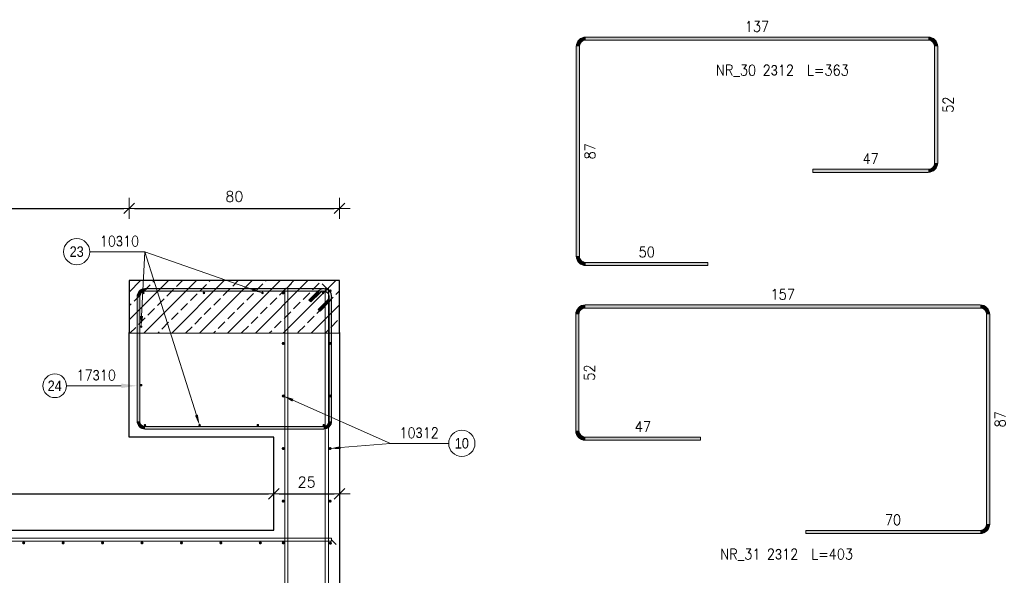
# Model space of a CAD drawing. Extents: x 72518 to 104580, y -134755 to -121361.
# Tile 24 of 47: x 92014 to 95759, y -132545 to -130431. Entities that reach past the tile are written whole.
import ezdxf

# ---------------------------------------------------------------- set-up
doc = ezdxf.new("R2010")
doc.units = 0
doc.header["$LTSCALE"] = 5
doc.header["$MEASUREMENT"] = 0
doc.linetypes.add('DASHED', pattern=[0.75, 0.5, -0.25])
for name, color, linetype, lineweight in [('AutoCAD_Structural_Detailing_deskowanie', 2, 'Continuous', 30), ('AutoCAD_Structural_Detailing_kształt pręta', 7, 'Continuous', 13), ('AutoCAD_Structural_Detailing_opis kształtu pręta', 7, 'Continuous', 13), ('AutoCAD_Structural_Detailing_opis rozkładu', 7, 'Continuous', 13), ('AutoCAD_Structural_Detailing_pręt wyrzucony', 7, 'Continuous', 13), ('AutoCAD_Structural_Detailing_pręty punktowe', 7, 'Continuous', 40), ('PS_DIM', 4, 'Continuous', 13), ('PS_HATCH', 251, 'Continuous', 9), ('PS_SOLID', 7, 'Continuous', 20)]:
    doc.layers.add(name, color=color, linetype=linetype, lineweight=lineweight)
doc.styles.add('r-gil', font='GIL_____.TTF', dxfattribs={"width": 0.9})
doc.styles.add('r-simplex', font='simplex.shx', dxfattribs={"width": 0.9})
doc.styles.add('styl2M', font='simplex.shx')
doc.dimstyles.new('RBCT DIM 20_M', dxfattribs={"dimtxt": 40, "dimasz": 20, "dimexe": 20, "dimexo": 150, "dimgap": 25, "dimtad": 1, "dimdec": 1, "dimlfac": 0.1, "dimzin": 9, "dimdsep": 46, "dimtxsty": 'styl2M', "dimblk": 'dimznak', "dimcen": 40, "dimse1": 1, "dimse2": 1, "dimclrd": 8, "dimclre": 8, "dimclrt": 4, "dimadec": 0, "dimazin": 0, "dimtfac": 1, "dimtdec": 1, "dimtix": 1, "dimtmove": 2, "dimatfit": 3, "dimldrblk": 'dimznak', "dimfxl": 5, "dimfxlon": 1, "dimarcsym": 0})

# ---------------------------------------------------------------- blocks, each defined once
blk = doc.blocks.new('dimznak')
at = {"color": 0}
for points in [[(0, 2), (0, -2)], [(-2, 0), (2, 0)]]:
    blk.add_lwpolyline(points, dxfattribs=at)
at = {"color": 3}
blk.add_lwpolyline([(1, 1), (-1, -1)], dxfattribs=at)
blk = doc.blocks.new('*D29')
at = {"layer": 'Defpoints', "color": 0, "transparency": 16777216}
for p in [(92430.29958224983, -131148.8056086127), (90430.29958224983, -131423.8883797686), (92430.29958224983, -131423.8883797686)]:
    blk.add_point(p, dxfattribs=at)
at = {"layer": 'PS_DIM', "color": 8, "lineweight": -2, "transparency": 16777216}
blk.add_line((90450.29958224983, -131148.8056086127), (92410.29958224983, -131148.8056086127), dxfattribs=at)
at = {"layer": 'PS_DIM', "color": 8, "lineweight": -2, "transparency": 16777216, "xscale": 20, "yscale": 20, "zscale": 20, "rotation": 180}
blk.add_blockref('dimznak', (90430.29958224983, -131148.8056086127), dxfattribs=at)
at = {"layer": 'PS_DIM', "color": 8, "lineweight": -2, "transparency": 16777216, "xscale": 20, "yscale": 20, "zscale": 20}
blk.add_blockref('dimznak', (92430.29958224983, -131148.8056086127), dxfattribs=at)
at = {"layer": 'PS_DIM', "color": 4, "transparency": 16777216, "insert": (91430.29958224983, -131103.8056086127), "char_height": 40, "attachment_point": 5, "style": 'styl2M', "bg_fill": 3, "box_fill_scale": 1.25, "bg_fill_color": 256, "bg_fill_true_color": 13158600, "bg_fill_transparency": 0}
blk.add_mtext('200', dxfattribs=at)
blk = doc.blocks.new('*D30')
at = {"layer": 'Defpoints', "color": 0, "transparency": 16777216}
for p in [(93230.29958224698, -131148.8056086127), (92430.29958224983, -131423.8883797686), (93230.29958224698, -131423.8883797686)]:
    blk.add_point(p, dxfattribs=at)
at = {"layer": 'PS_DIM', "color": 8, "lineweight": -2, "transparency": 16777216}
blk.add_line((92450.29958224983, -131148.8056086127), (93210.29958224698, -131148.8056086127), dxfattribs=at)
at = {"layer": 'PS_DIM', "color": 8, "lineweight": -2, "transparency": 16777216, "xscale": 20, "yscale": 20, "zscale": 20, "rotation": 180}
blk.add_blockref('dimznak', (92430.29958224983, -131148.8056086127), dxfattribs=at)
at = {"layer": 'PS_DIM', "color": 8, "lineweight": -2, "transparency": 16777216, "xscale": 20, "yscale": 20, "zscale": 20}
blk.add_blockref('dimznak', (93230.29958224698, -131148.8056086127), dxfattribs=at)
at = {"layer": 'PS_DIM', "color": 4, "transparency": 16777216, "insert": (92830.29958224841, -131103.8056086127), "char_height": 40, "attachment_point": 5, "style": 'styl2M', "bg_fill": 3, "box_fill_scale": 1.25, "bg_fill_color": 256, "bg_fill_true_color": 13158600, "bg_fill_transparency": 0}
blk.add_mtext('80', dxfattribs=at)
blk = doc.blocks.new('*D36')
at = {"layer": 'Defpoints', "color": 0, "transparency": 16777216}
for p in [(92980.29958224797, -132196.337232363), (92980.29958224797, -132235.355170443), (89880.29958224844, -132373.7860849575)]:
    blk.add_point(p, dxfattribs=at)
at = {"layer": 'PS_DIM', "color": 8, "lineweight": -2, "transparency": 16777216}
blk.add_line((89900.29958224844, -132235.355170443), (92960.29958224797, -132235.355170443), dxfattribs=at)
at = {"layer": 'PS_DIM', "color": 8, "lineweight": -2, "transparency": 16777216, "xscale": 20, "yscale": 20, "zscale": 20, "rotation": 180}
blk.add_blockref('dimznak', (89880.29958224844, -132235.355170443), dxfattribs=at)
at = {"layer": 'PS_DIM', "color": 8, "lineweight": -2, "transparency": 16777216, "xscale": 20, "yscale": 20, "zscale": 20}
blk.add_blockref('dimznak', (92980.29958224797, -132235.355170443), dxfattribs=at)
at = {"layer": 'PS_DIM', "color": 4, "transparency": 16777216, "insert": (91430.2995822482, -132190.355170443), "char_height": 40, "attachment_point": 5, "style": 'styl2M', "bg_fill": 3, "box_fill_scale": 1.25, "bg_fill_color": 256, "bg_fill_true_color": 13158600, "bg_fill_transparency": 0}
blk.add_mtext('310', dxfattribs=at)
blk = doc.blocks.new('*D37')
at = {"layer": 'Defpoints', "color": 0, "transparency": 16777216}
for p in [(92980.29958224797, -132196.337232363), (93230.29958224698, -132196.337232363), (93230.29958224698, -132235.355170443)]:
    blk.add_point(p, dxfattribs=at)
at = {"layer": 'PS_DIM', "color": 8, "lineweight": -2, "transparency": 16777216}
blk.add_line((93000.29958224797, -132235.355170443), (93210.29958224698, -132235.355170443), dxfattribs=at)
at = {"layer": 'PS_DIM', "color": 8, "lineweight": -2, "transparency": 16777216, "xscale": 20, "yscale": 20, "zscale": 20, "rotation": 180}
blk.add_blockref('dimznak', (92980.29958224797, -132235.355170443), dxfattribs=at)
at = {"layer": 'PS_DIM', "color": 8, "lineweight": -2, "transparency": 16777216, "xscale": 20, "yscale": 20, "zscale": 20}
blk.add_blockref('dimznak', (93230.29958224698, -132235.355170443), dxfattribs=at)
at = {"layer": 'PS_DIM', "color": 4, "transparency": 16777216, "insert": (93105.29958224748, -132190.355170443), "char_height": 40, "attachment_point": 5, "style": 'styl2M', "bg_fill": 3, "box_fill_scale": 1.25, "bg_fill_color": 256, "bg_fill_true_color": 13158600, "bg_fill_transparency": 0}
blk.add_mtext('25', dxfattribs=at)

msp = doc.modelspace()

# ---------------------------------------------------------------- hatches: boundary and pattern name
at = {"layer": 'AutoCAD_Structural_Detailing_kształt pręta'}
h = msp.add_hatch(color=161, dxfattribs=at)
edge = h.paths.add_edge_path(flags=0)
edge.add_line((92490.29958224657, -131453.8883797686), (92490.29958224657, -131463.8883797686))
edge.add_arc((92490.2995822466, -131483.8883797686), 20.0000000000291, 90.00000000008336, 179.9999999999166)
edge.add_line((92470.29958224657, -131483.8883797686), (92460.29958224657, -131483.8883797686))
edge.add_arc((92490.2995822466, -131483.8883797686), 30.0000000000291, 450.0000000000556, 539.9999999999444, ccw=False)
for points in [[(92460.29958224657, -131483.8883797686), (92470.29958224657, -131483.8883797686), (92470.29958224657, -131958.8883797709), (92460.29958224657, -131958.8883797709)], [(93170.29958224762, -131453.8883797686), (93170.29958224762, -131463.8883797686), (92490.29958224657, -131463.8883797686), (92490.29958224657, -131453.8883797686)], [(93149.08637881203, -131462.675176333), (93156.1574466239, -131469.7462441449), (93120.80210756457, -131505.1015832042), (93113.7310397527, -131498.0305153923)], [(93200.29958224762, -131958.8883797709), (93190.29958224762, -131958.8883797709), (93190.29958224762, -131483.8883797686), (93200.29958224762, -131483.8883797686)], [(93156.15744662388, -131540.4569222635), (93149.08637881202, -131533.3858544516), (93184.44171787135, -131498.0305153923), (93191.51278568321, -131505.1015832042)], [(92490.29958224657, -131988.8883797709), (92490.29958224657, -131978.8883797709), (93170.29958224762, -131978.8883797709), (93170.29958224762, -131988.8883797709)]]:
    msp.add_hatch(color=161, dxfattribs=at).paths.add_polyline_path(points, flags=0)
h = msp.add_hatch(color=161, dxfattribs=at)
edge = h.paths.add_edge_path(flags=0)
edge.add_line((93200.29958224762, -131483.8883797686), (93190.29958224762, -131483.8883797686))
edge.add_arc((93170.29958224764, -131483.8883797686), 19.99999999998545, 0, 135)
edge.add_line((93156.15744662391, -131469.7462441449), (93149.086378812, -131462.675176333))
edge.add_arc((93170.29958224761, -131483.8883797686), 30.00000000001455, 360, 495, ccw=False)
h = msp.add_hatch(color=161, dxfattribs=at)
edge = h.paths.add_edge_path(flags=0)
edge.add_line((93191.51278568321, -131505.1015832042), (93184.44171787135, -131498.0305153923))
edge.add_arc((93170.29958224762, -131483.8883797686), 19.99999999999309, -44.99999999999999, 90)
edge.add_line((93170.29958224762, -131463.8883797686), (93170.29958224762, -131453.8883797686))
edge.add_arc((93170.29958224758, -131483.8883797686), 30.0000000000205, 315.00000000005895, 449.9999999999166, ccw=False)
h = msp.add_hatch(color=161, dxfattribs=at)
edge = h.paths.add_edge_path(flags=0)
edge.add_line((92460.29958224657, -131958.8883797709), (92470.29958224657, -131958.8883797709))
edge.add_arc((92490.29958224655, -131958.8883797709), 19.9999999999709, 180, 270.0000000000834)
edge.add_line((92490.29958224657, -131978.8883797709), (92490.29958224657, -131988.8883797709))
edge.add_arc((92490.2995822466, -131958.8883797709), 30.0000000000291, 539.9999999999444, 629.9999999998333, ccw=False)
h = msp.add_hatch(color=161, dxfattribs=at)
edge = h.paths.add_edge_path(flags=0)
edge.add_line((93170.29958224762, -131988.8883797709), (93170.29958224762, -131978.8883797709))
edge.add_arc((93170.2995822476, -131958.8883797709), 20.0000000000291, -89.99999999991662, -8.338142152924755e-11)
edge.add_line((93190.29958224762, -131958.8883797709), (93200.29958224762, -131958.8883797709))
edge.add_arc((93170.2995822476, -131958.8883797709), 30.0000000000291, 270.0000000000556, 359.9999999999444, ccw=False)
at = {"layer": 'AutoCAD_Structural_Detailing_opis kształtu pręta'}
msp.add_hatch(color=8, dxfattribs=at).paths.add_polyline_path([(92460.29958224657, -131823.99995301), (92400.29958224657, -131815.4471604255), (92400.29958224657, -131832.5527455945)], flags=0)
at = {"layer": 'AutoCAD_Structural_Detailing_opis rozkładu'}
for points in [[(92937.22037188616, -131470.5681345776), (92901.35820428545, -131451.9558761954), (92897.5860306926, -131462.7176425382)], [(92475.76841427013, -131598.5548386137), (92483.41551095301, -131558.880752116), (92472.02537463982, -131558.3242422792)], [(93016.14648698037, -131862.7662244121), (93050.42729168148, -131884.1516787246), (93055.03732442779, -131873.7213140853)], [(92697.97739153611, -131973.8883797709), (92691.37972308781, -131934.0263427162), (92680.50443538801, -131937.457527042)], [(93194.41867621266, -132062.7662244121), (93234.76042633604, -132065.0144290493), (93233.78180921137, -132053.6527734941)]]:
    msp.add_hatch(color=8, dxfattribs=at).paths.add_polyline_path(points, flags=0)
at = {"layer": 'AutoCAD_Structural_Detailing_pręt wyrzucony'}
h = msp.add_hatch(color=6, dxfattribs=at)
edge = h.paths.add_edge_path(flags=0)
edge.add_line((94166.92372818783, -130496.8228233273), (94166.92372818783, -130508.8228233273))
edge.add_arc((94166.92372818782, -130532.8228233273), 24.00000000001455, 89.99999999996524, 179.9999999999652)
edge.add_line((94142.9237281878, -130532.8228233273), (94130.92372818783, -130532.8228233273))
edge.add_arc((94166.92372818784, -130532.8228233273), 36.00000000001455, 450.0000000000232, 539.9999999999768, ccw=False)
for points in [[(94166.92372818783, -130508.8228233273), (94166.92372818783, -130496.8228233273), (95469.42372818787, -130496.8228233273), (95469.42372818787, -130508.8228233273)], [(94142.92372818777, -131330.7205293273), (94130.92372818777, -131330.7205293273), (94130.92372818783, -130532.8228233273), (94142.92372818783, -130532.8228233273)], [(95493.42372818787, -130532.8228233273), (95505.42372818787, -130532.8228233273), (95505.42372818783, -130975.8228233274), (95493.42372818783, -130975.8228233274)], [(95469.42372818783, -130999.8228233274), (95469.42372818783, -131011.8228233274), (95030.92372818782, -131011.8228233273), (95030.92372818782, -130999.8228233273)], [(94630.9237281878, -131354.7205293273), (94630.9237281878, -131366.7205293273), (94166.92372818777, -131366.7205293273), (94166.92372818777, -131354.7205293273)], [(95667.31808700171, -131516.2576433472), (95667.3180869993, -131528.2576433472), (94164.8180868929, -131528.2576430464), (94164.81808689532, -131516.2576430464)], [(94128.8180868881, -131552.2576430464), (94140.8180868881, -131552.2576430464), (94140.818086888, -131995.2576430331), (94128.818086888, -131995.2576430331)], [(95703.31808699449, -132350.1553490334), (95691.31808699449, -132350.1553490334), (95691.31808699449, -131552.2576433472), (95703.31808699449, -131552.2576433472)], [(94164.818086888, -132031.2576430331), (94164.818086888, -132019.2576430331), (94603.318086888, -132019.2576430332), (94603.318086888, -132031.2576430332)], [(95003.31808688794, -132386.1553490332), (95003.31808688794, -132374.1553490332), (95667.31808699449, -132374.1553490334), (95667.31808699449, -132386.1553490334)]]:
    msp.add_hatch(color=6, dxfattribs=at).paths.add_polyline_path(points, flags=0)
h = msp.add_hatch(color=6, dxfattribs=at)
edge = h.paths.add_edge_path(flags=0)
edge.add_line((95505.42372818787, -130532.8228233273), (95493.42372818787, -130532.8228233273))
edge.add_arc((95469.42372818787, -130532.8228233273), 24, 0, 90)
edge.add_line((95469.42372818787, -130508.8228233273), (95469.42372818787, -130496.8228233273))
edge.add_arc((95469.42372818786, -130532.8228233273), 36.00000000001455, 359.99999999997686, 449.99999999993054, ccw=False)
h = msp.add_hatch(color=6, dxfattribs=at)
edge = h.paths.add_edge_path(flags=0)
edge.add_line((95469.42372818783, -131011.8228233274), (95469.42372818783, -130999.8228233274))
edge.add_arc((95469.42372818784, -130975.8228233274), 23.99999999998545, -90.00000000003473, 3.476982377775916e-11)
edge.add_line((95493.42372818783, -130975.8228233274), (95505.42372818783, -130975.8228233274))
edge.add_arc((95469.42372818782, -130975.8228233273), 36.00000000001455, 270.00000000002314, 359.9999999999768, ccw=False)
h = msp.add_hatch(color=6, dxfattribs=at)
edge = h.paths.add_edge_path(flags=0)
edge.add_line((94130.92372818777, -131330.7205293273), (94142.92372818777, -131330.7205293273))
edge.add_arc((94166.92372818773, -131330.7205293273), 23.99999999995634, 179.9999999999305, 270.0000000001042)
edge.add_line((94166.92372818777, -131354.7205293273), (94166.92372818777, -131366.7205293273))
edge.add_arc((94166.92372818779, -131330.7205293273), 36.00000000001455, 539.9999999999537, 629.9999999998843, ccw=False)
h = msp.add_hatch(color=6, dxfattribs=at)
edge = h.paths.add_edge_path(flags=0)
edge.add_line((94164.8180868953, -131516.2576430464), (94164.8180868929, -131528.2576430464))
edge.add_arc((94164.81808688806, -131552.2576430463), 23.9999999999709, 89.99999998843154, 180.000000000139)
edge.add_line((94140.81808688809, -131552.2576430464), (94128.81808688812, -131552.2576430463))
edge.add_arc((94164.81808688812, -131552.2576430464), 36, 449.9999999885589, 539.9999999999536, ccw=False)
h = msp.add_hatch(color=6, dxfattribs=at)
edge = h.paths.add_edge_path(flags=0)
edge.add_line((95703.31808699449, -131552.2576433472), (95691.31808699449, -131552.2576433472))
edge.add_arc((95667.31808699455, -131552.2576433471), 23.99999999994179, -1.389605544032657e-10, 89.99999998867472)
edge.add_line((95667.3180869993, -131528.2576433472), (95667.3180870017, -131516.2576433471))
edge.add_arc((95667.31808699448, -131552.2576433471), 36.00000000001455, 359.9999999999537, 449.9999999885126, ccw=False)
h = msp.add_hatch(color=6, dxfattribs=at)
edge = h.paths.add_edge_path(flags=0)
edge.add_line((94128.818086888, -131995.2576430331), (94140.818086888, -131995.2576430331))
edge.add_arc((94164.818086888, -131995.2576430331), 24, -179.9999999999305, -89.99999999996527)
edge.add_line((94164.81808688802, -132019.2576430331), (94164.818086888, -132031.2576430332))
edge.add_arc((94164.81808688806, -131995.2576430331), 36.00000000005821, 540, 629.9999999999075, ccw=False)
h = msp.add_hatch(color=6, dxfattribs=at)
edge = h.paths.add_edge_path(flags=0)
edge.add_line((95667.31808699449, -132386.1553490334), (95667.31808699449, -132374.1553490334))
edge.add_arc((95667.31808699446, -132350.1553490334), 24, -89.99999999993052, 0)
edge.add_line((95691.31808699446, -132350.1553490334), (95703.31808699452, -132350.1553490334))
edge.add_arc((95667.31808699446, -132350.1553490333), 36.00000000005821, 270.0000000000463, 359.99999999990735, ccw=False)
at = {"layer": 'AutoCAD_Structural_Detailing_pręty punktowe'}
h = msp.add_hatch(color=1, dxfattribs=at)
edge = h.paths.add_edge_path(flags=0)
edge.add_arc((92484.03619693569, -131470.5681345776), 5, 0, 360, ccw=False)
h = msp.add_hatch(color=1, dxfattribs=at)
edge = h.paths.add_edge_path(flags=0)
edge.add_arc((92714.5172414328, -131470.5681345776), 5, 0, 360, ccw=False)
h = msp.add_hatch(color=1, dxfattribs=at)
edge = h.paths.add_edge_path(flags=0)
edge.add_arc((92937.22037188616, -131470.5681345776), 5, 0, 360, ccw=False)
h = msp.add_hatch(color=1, dxfattribs=at)
edge = h.paths.add_edge_path(flags=0)
edge.add_arc((93015.63091096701, -131470.6473182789), 6, 0, 360, ccw=False)
h = msp.add_hatch(color=1, dxfattribs=at)
edge = h.paths.add_edge_path(flags=0)
edge.add_arc((93167.70570094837, -131470.5681345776), 5, 0, 360, ccw=False)
h = msp.add_hatch(color=1, dxfattribs=at)
edge = h.paths.add_edge_path(flags=0)
edge.add_arc((93194.41867621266, -131462.7662244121), 6, 0, 360, ccw=False)
h = msp.add_hatch(color=1, dxfattribs=at)
edge = h.paths.add_edge_path(flags=0)
edge.add_arc((92475.76841427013, -131598.5548386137), 5, 0, 360, ccw=False)
h = msp.add_hatch(color=1, dxfattribs=at)
edge = h.paths.add_edge_path(flags=0)
edge.add_arc((93016.14648698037, -131662.7662244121), 6, 0, 360, ccw=False)
h = msp.add_hatch(color=1, dxfattribs=at)
edge = h.paths.add_edge_path(flags=0)
edge.add_arc((93194.41867621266, -131662.7662244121), 6, 0, 360, ccw=False)
h = msp.add_hatch(color=1, dxfattribs=at)
edge = h.paths.add_edge_path(flags=0)
edge.add_arc((92475.76841427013, -131821.5789080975), 5, 0, 360, ccw=False)
h = msp.add_hatch(color=1, dxfattribs=at)
edge = h.paths.add_edge_path(flags=0)
edge.add_arc((93016.14648698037, -131862.7662244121), 6, 0, 360, ccw=False)
h = msp.add_hatch(color=1, dxfattribs=at)
edge = h.paths.add_edge_path(flags=0)
edge.add_arc((93194.41867621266, -131862.7662244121), 6, 0, 360, ccw=False)
h = msp.add_hatch(color=1, dxfattribs=at)
edge = h.paths.add_edge_path(flags=0)
edge.add_arc((92490.29958224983, -131973.8883797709), 5, 0, 360, ccw=False)
h = msp.add_hatch(color=1, dxfattribs=at)
edge = h.paths.add_edge_path(flags=0)
edge.add_arc((92697.97739153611, -131973.8883797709), 5, 0, 360, ccw=False)
h = msp.add_hatch(color=1, dxfattribs=at)
edge = h.paths.add_edge_path(flags=0)
edge.add_arc((92919.63365989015, -131973.8883797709), 5, 0, 360, ccw=False)
h = msp.add_hatch(color=1, dxfattribs=at)
edge = h.paths.add_edge_path(flags=0)
edge.add_arc((93170.51780391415, -131973.8883797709), 5, 0, 360, ccw=False)
h = msp.add_hatch(color=1, dxfattribs=at)
edge = h.paths.add_edge_path(flags=0)
edge.add_arc((93016.14648698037, -132062.7662244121), 6, 0, 360, ccw=False)
h = msp.add_hatch(color=1, dxfattribs=at)
edge = h.paths.add_edge_path(flags=0)
edge.add_arc((93194.41867621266, -132062.7662244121), 6, 0, 360, ccw=False)
h = msp.add_hatch(color=1, dxfattribs=at)
edge = h.paths.add_edge_path(flags=0)
edge.add_arc((92029.04146164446, -132421.7860847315), 6, 0, 360, ccw=False)
h = msp.add_hatch(color=1, dxfattribs=at)
edge = h.paths.add_edge_path(flags=0)
edge.add_arc((92179.04146164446, -132421.7860847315), 6, 0, 360, ccw=False)
h = msp.add_hatch(color=1, dxfattribs=at)
edge = h.paths.add_edge_path(flags=0)
edge.add_arc((92329.04146164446, -132421.7860847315), 6, 0, 360, ccw=False)
h = msp.add_hatch(color=1, dxfattribs=at)
edge = h.paths.add_edge_path(flags=0)
edge.add_arc((92479.04146164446, -132421.7860847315), 6, 0, 360, ccw=False)
h = msp.add_hatch(color=1, dxfattribs=at)
edge = h.paths.add_edge_path(flags=0)
edge.add_arc((92629.04146164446, -132421.7860847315), 6, 0, 360, ccw=False)
h = msp.add_hatch(color=1, dxfattribs=at)
edge = h.paths.add_edge_path(flags=0)
edge.add_arc((92779.04146164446, -132421.7860847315), 6, 0, 360, ccw=False)
h = msp.add_hatch(color=1, dxfattribs=at)
edge = h.paths.add_edge_path(flags=0)
edge.add_arc((92929.04146164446, -132421.7860847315), 6, 0, 360, ccw=False)
h = msp.add_hatch(color=1, dxfattribs=at)
edge = h.paths.add_edge_path(flags=0)
edge.add_arc((93016.43566650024, -132421.7508938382), 6, 0, 360, ccw=False)
h = msp.add_hatch(color=1, dxfattribs=at)
edge = h.paths.add_edge_path(flags=0)
edge.add_arc((93195.5819070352, -132423.0221047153), 6, 0, 360, ccw=False)

# ---------------------------------------------------------------- linework, layer by layer
at = {"layer": 'AutoCAD_Structural_Detailing_deskowanie'}
for p, q in [((93230.29958224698, -131423.8883797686), (92430.29958224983, -131423.8883797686)), ((92430.29958224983, -131423.8883797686), (92430.29958224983, -131621.7860849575)), ((93230.29958224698, -131621.7860849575), (93230.29958224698, -131423.8883797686)), ((92430.29958224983, -132018.8883797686), (92430.29958224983, -131621.7860849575)), ((93230.29958224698, -131621.7860849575), (93230.29958224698, -133323.7860849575)), ((92980.29958224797, -132018.8883797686), (92430.29958224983, -132018.8883797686)), ((92980.29958224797, -132373.7860849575), (92980.29958224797, -132018.8883797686)), ((89880.29958224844, -132373.7860849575), (92980.29958224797, -132373.7860849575))]:
    msp.add_line(p, q, dxfattribs=at)
at = {"layer": 'AutoCAD_Structural_Detailing_kształt pręta', "color": 161}
for p, q in [((92460.29958224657, -131483.8883797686), (92460.29958224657, -131958.8883797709)), ((92470.29958224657, -131483.8883797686), (92470.29958224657, -131958.8883797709)), ((93170.29958224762, -131453.8883797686), (92490.29958224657, -131453.8883797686)), ((93170.29958224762, -131463.8883797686), (92490.29958224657, -131463.8883797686)), ((93022.299582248, -131453.8883797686), (93034.299582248, -131453.8883797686)), ((93149.08637881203, -131462.675176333), (93113.7310397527, -131498.0305153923)), ((93156.1574466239, -131469.7462441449), (93120.80210756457, -131505.1015832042)), ((93176.29958224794, -131453.8883797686), (93188.29958224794, -131453.8883797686)), ((93190.29958224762, -131958.8883797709), (93190.29958224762, -131483.8883797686)), ((93200.29958224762, -131958.8883797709), (93200.29958224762, -131483.8883797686)), ((93120.80210756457, -131505.1015832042), (93113.7310397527, -131498.0305153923)), ((93149.08637881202, -131533.3858544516), (93184.44171787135, -131498.0305153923)), ((93156.15744662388, -131540.4569222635), (93191.51278568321, -131505.1015832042)), ((93149.08637881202, -131533.3858544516), (93156.15744662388, -131540.4569222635)), ((92490.29958224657, -131978.8883797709), (93170.29958224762, -131978.8883797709)), ((92490.29958224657, -131988.8883797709), (93170.29958224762, -131988.8883797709)), ((93176.29958251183, -132623.7860853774), (93176.29958224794, -132373.7860850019)), ((93188.29958251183, -132623.7860853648), (93188.29958224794, -132373.7860849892)), ((89660.299582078, -132403.7860847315), (93200.29958224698, -132403.7860847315)), ((89660.299582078, -132415.7860847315), (93200.29958224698, -132415.7860847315)), ((93200.29958224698, -132403.7860847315), (93200.29958224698, -132415.7860847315))]:
    msp.add_line(p, q, dxfattribs=at)
at = {"layer": 'AutoCAD_Structural_Detailing_kształt pręta', "color": 1, "lineweight": 0}
msp.add_line((93200.29958224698, -132409.7860847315), (93217.79958224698, -132427.2860847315), dxfattribs=at)
at = {"layer": 'AutoCAD_Structural_Detailing_kształt pręta', "color": 161}
for centre, radius, start, end in [((92490.2995822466, -131483.8883797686), 30.0000000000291, 90.00000000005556, 179.9999999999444), ((92490.2995822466, -131483.8883797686), 20.0000000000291, 90.00000000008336, 179.9999999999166), ((93170.29958224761, -131483.8883797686), 30.00000000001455, 0, 135), ((93170.29958224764, -131483.8883797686), 19.99999999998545, 0, 135), ((93170.29958224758, -131483.8883797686), 30.0000000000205, 315.0000000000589, 89.99999999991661), ((93170.29958224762, -131483.8883797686), 19.99999999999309, 315, 90), ((92490.2995822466, -131958.8883797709), 30.0000000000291, 179.9999999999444, 269.9999999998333), ((92490.29958224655, -131958.8883797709), 19.9999999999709, 180, 270.0000000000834), ((93170.2995822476, -131958.8883797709), 20.0000000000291, 270.0000000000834, 359.9999999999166), ((93170.2995822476, -131958.8883797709), 30.0000000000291, 270.0000000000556, 359.9999999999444)]:
    msp.add_arc(centre, radius, start, end, dxfattribs=at)
at = {"layer": 'AutoCAD_Structural_Detailing_kształt pręta', "color": 161, "extrusion": (0, 0, -1)}
for centre in [(-93176.29958224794, -132374.2860849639), (-93188.29958224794, -132374.2860849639)]:
    msp.add_arc(centre, 0.5, 270, 90.00000000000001, dxfattribs=at)
at = {"layer": 'AutoCAD_Structural_Detailing_opis kształtu pręta', "color": 8}
msp.add_line((92192.1416229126, -131823.99995301), (92400.29958224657, -131823.99995301), dxfattribs=at)
at = {"layer": 'AutoCAD_Structural_Detailing_opis kształtu pręta', "color": 8, "lineweight": 18}
msp.add_circle((92147.1416229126, -131823.99995301), 45, dxfattribs=at)
at = {"layer": 'AutoCAD_Structural_Detailing_opis rozkładu', "color": 8}
for q in [(93052.73230805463, -131878.936496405), (93234.27111777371, -132059.3336012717), (93645.5248373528, -132042.9978995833)]:
    msp.add_line((93423.9271243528, -132042.9978995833), q, dxfattribs=at)
at = {"layer": 'AutoCAD_Structural_Detailing_opis rozkładu', "color": 8, "lineweight": 18}
msp.add_circle((93695.5248373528, -132042.9978995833), 50, dxfattribs=at)
at = {"layer": 'AutoCAD_Structural_Detailing_pręt wyrzucony', "color": 6}
for p, q in [((94166.92372818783, -130496.8228233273), (95469.42372818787, -130496.8228233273)), ((94166.92372818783, -130508.8228233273), (95469.42372818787, -130508.8228233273)), ((94130.92372818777, -131330.7205293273), (94130.92372818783, -130532.8228233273)), ((94142.92372818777, -131330.7205293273), (94142.92372818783, -130532.8228233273)), ((95493.42372818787, -130532.8228233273), (95493.42372818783, -130975.8228233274)), ((95505.42372818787, -130532.8228233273), (95505.42372818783, -130975.8228233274)), ((95469.42372818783, -130999.8228233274), (95030.92372818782, -130999.8228233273)), ((95030.92372818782, -131011.8228233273), (95030.92372818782, -130999.8228233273)), ((95469.42372818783, -131011.8228233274), (95030.92372818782, -131011.8228233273)), ((94630.9237281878, -131354.7205293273), (94166.92372818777, -131354.7205293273)), ((94630.9237281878, -131366.7205293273), (94166.92372818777, -131366.7205293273)), ((94630.9237281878, -131366.7205293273), (94630.9237281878, -131354.7205293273)), ((95667.31808700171, -131516.2576433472), (94164.81808689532, -131516.2576430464)), ((94128.8180868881, -131552.2576430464), (94128.818086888, -131995.2576430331)), ((94140.8180868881, -131552.2576430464), (94140.818086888, -131995.2576430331)), ((95667.3180869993, -131528.2576433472), (94164.8180868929, -131528.2576430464)), ((95691.31808699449, -132350.1553490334), (95691.31808699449, -131552.2576433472)), ((95703.31808699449, -132350.1553490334), (95703.31808699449, -131552.2576433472)), ((94164.818086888, -132019.2576430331), (94603.318086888, -132019.2576430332)), ((94164.818086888, -132031.2576430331), (94603.318086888, -132031.2576430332)), ((94603.318086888, -132019.2576430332), (94603.318086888, -132031.2576430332)), ((95003.31808688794, -132374.1553490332), (95667.31808699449, -132374.1553490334)), ((95003.31808688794, -132374.1553490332), (95003.31808688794, -132386.1553490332)), ((95003.31808688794, -132386.1553490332), (95667.31808699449, -132386.1553490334))]:
    msp.add_line(p, q, dxfattribs=at)
for centre, radius, start, end in [((94166.92372818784, -130532.8228233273), 36.00000000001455, 90.00000000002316, 179.9999999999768), ((94166.92372818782, -130532.8228233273), 24.00000000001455, 89.99999999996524, 179.9999999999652), ((95469.42372818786, -130532.8228233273), 36.00000000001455, 359.9999999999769, 89.99999999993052), ((95469.42372818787, -130532.8228233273), 24, 0, 90), ((95469.42372818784, -130975.8228233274), 23.99999999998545, 269.9999999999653, 3.476982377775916e-11), ((95469.42372818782, -130975.8228233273), 36.00000000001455, 270.0000000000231, 359.9999999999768), ((94166.92372818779, -131330.7205293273), 36.00000000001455, 179.9999999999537, 269.9999999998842), ((94166.92372818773, -131330.7205293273), 23.99999999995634, 179.9999999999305, 270.0000000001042), ((94164.81808688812, -131552.2576430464), 36, 89.9999999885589, 179.9999999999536), ((95667.31808699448, -131552.2576433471), 36.00000000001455, 359.9999999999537, 89.9999999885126), ((94164.81808688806, -131552.2576430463), 23.9999999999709, 89.99999998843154, 180.000000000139), ((95667.31808699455, -131552.2576433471), 23.99999999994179, 359.9999999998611, 89.99999998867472), ((94164.81808688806, -131995.2576430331), 36.00000000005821, 180, 269.9999999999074), ((94164.818086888, -131995.2576430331), 24, 180.0000000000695, 270.0000000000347), ((95667.31808699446, -132350.1553490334), 24, 270.0000000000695, 0), ((95667.31808699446, -132350.1553490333), 36.00000000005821, 270.0000000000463, 359.9999999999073)]:
    msp.add_arc(centre, radius, start, end, dxfattribs=at)
at = {"layer": 'PS_SOLID', "color": 8, "linetype": 'DASHED', "ltscale": 100}
for p, q in [((92430.29958224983, -131623.8883797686), (93230.29958224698, -131623.8883797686)), ((92430.29958224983, -131623.8883797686), (93230.29958224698, -131623.8883797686)), ((92430.29958224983, -131623.8883797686), (93230.29958225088, -131623.8883797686)), ((93230.29958225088, -131623.8883797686), (92430.29958224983, -131623.8883797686))]:
    msp.add_line(p, q, dxfattribs=at)

# ---------------------------------------------------------------- texts
at = {"layer": 'AutoCAD_Structural_Detailing_opis kształtu pręta', "color": 3, "char_height": 40, "attachment_point": 5}
for s, insert, style in [('17\\Fdiam;3\\Fsimplex.shx;10  ', (92304.71305148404, -131783.99995301), 'r-simplex'), ('24', (92147.1416229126, -131823.99995301), 'r-gil')]:
    msp.add_mtext(s, dxfattribs=dict(at, insert=insert, style=style))
at = {"layer": 'AutoCAD_Structural_Detailing_opis rozkładu', "color": 3, "char_height": 40, "attachment_point": 5}
for s, insert, style in [('10\\Fdiam;3\\Fsimplex.shx;12 ', (93532.95340878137, -132002.9978995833), 'r-simplex'), ('10', (93695.5248373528, -132042.9978995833), 'r-gil')]:
    msp.add_mtext(s, dxfattribs=dict(at, insert=insert, style=style))
at = {"layer": 'AutoCAD_Structural_Detailing_pręt wyrzucony', "color": 3, "char_height": 40, "attachment_point": 5, "style": 'r-simplex'}
for s, insert in [('137', (94818.17372818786, -130456.8228233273)), ('NR_30 2\\Fdiam;3\\Fsimplex.shx;12  L=363', (94914.77853309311, -130625.2153658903)), ('47', (95250.17372818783, -130959.8228233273)), ('50', (94398.92372818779, -131314.7205293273)), ('47', (94384.068086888, -131979.2576430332)), ('70', (95335.31808694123, -132334.1553490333)), ('NR_31 2\\Fdiam;3\\Fsimplex.shx;12  L=403', (94930.9512112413, -132466.7821824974))]:
    msp.add_mtext(s, dxfattribs=dict(at, insert=insert))
for s, insert, rotation in [('52', (95545.42372818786, -130754.3228233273), 89.99999999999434), ('87', (94182.9237281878, -130931.7716763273), 89.99999999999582), ('157', (94916.0680869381, -131476.2576431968), 359.9999999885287), ('52', (94180.81808688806, -131773.7576430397), 89.99999999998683), ('87', (95743.31808699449, -131951.2064961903), 90)]:
    msp.add_mtext(s, dxfattribs=dict(at, insert=insert, rotation=rotation))

# ---------------------------------------------------------------- next in the draw order: dimensions: what is measured, and where the dimension line sits
at = {"layer": 'PS_DIM'}
for base, p1, p2, picture, middle in [((92430.29958224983, -131148.8056086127), (90430.29958224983, -131423.8883797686), (92430.29958224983, -131423.8883797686), '*D29', (91430.29958224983, -131103.8056086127)), ((92980.29958224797, -132235.355170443), (89880.29958224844, -132373.7860849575), (92980.29958224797, -132196.337232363), '*D36', (91430.2995822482, -132190.355170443))]:
    dim = msp.add_linear_dim(base=base, p1=p1, p2=p2, dimstyle='RBCT DIM 20_M', override={"dimtfill": 1}, dxfattribs=at)
    dim.commit()
    dim.dimension.update_dxf_attribs({"geometry": picture, "text_midpoint": middle})

# ---------------------------------------------------------------- next in the draw order: linework, layer by layer
at = {"layer": 'AutoCAD_Structural_Detailing_kształt pręta', "color": 161}
for p, q in [((93022.29958198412, -132623.7860853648), (93022.299582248, -132373.7860849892)), ((93034.29958198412, -132623.7860853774), (93034.299582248, -132373.7860850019))]:
    msp.add_line(p, q, dxfattribs=at)
at = {"layer": 'AutoCAD_Structural_Detailing_kształt pręta', "color": 161, "extrusion": (0, 0, -1)}
for centre in [(-93022.299582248, -132373.2860849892), (-93034.299582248, -132373.2860850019)]:
    msp.add_arc(centre, 0.5, 89.99999999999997, 270, dxfattribs=at)
at = {"layer": 'AutoCAD_Structural_Detailing_opis rozkładu', "color": 8, "lineweight": 18}
msp.add_circle((92230.65788414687, -131313.7001195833), 50, dxfattribs=at)

# ---------------------------------------------------------------- next in the draw order: texts
at = {"layer": 'AutoCAD_Structural_Detailing_opis rozkładu', "color": 3, "insert": (92230.65788414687, -131313.7001195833), "char_height": 40, "attachment_point": 5, "style": 'r-gil'}
msp.add_mtext('23', dxfattribs=at)

# ---------------------------------------------------------------- next in the draw order: dimensions: what is measured, and where the dimension line sits
at = {"layer": 'PS_DIM'}
for base, p1, p2, picture, middle in [((93230.29958224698, -131148.8056086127), (92430.29958224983, -131423.8883797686), (93230.29958224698, -131423.8883797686), '*D30', (92830.29958224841, -131103.8056086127)), ((93230.29958224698, -132235.355170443), (92980.29958224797, -132196.337232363), (93230.29958224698, -132196.337232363), '*D37', (93105.29958224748, -132190.355170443))]:
    dim = msp.add_linear_dim(base=base, p1=p1, p2=p2, dimstyle='RBCT DIM 20_M', override={"dimtfill": 1}, dxfattribs=at)
    dim.commit()
    dim.dimension.update_dxf_attribs({"geometry": picture, "text_midpoint": middle})

# ---------------------------------------------------------------- next in the draw order: hatches: boundary and pattern name
at = {"layer": 'AutoCAD_Structural_Detailing_pręty punktowe'}
h = msp.add_hatch(color=1, dxfattribs=at)
edge = h.paths.add_edge_path(flags=0)
edge.add_arc((93016.14648698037, -132262.7662244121), 6, 0, 360, ccw=False)
h = msp.add_hatch(color=1, dxfattribs=at)
edge = h.paths.add_edge_path(flags=0)
edge.add_arc((93194.41867621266, -132262.7662244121), 6, 0, 360, ccw=False)
at = {"layer": 'PS_HATCH'}
h = msp.add_hatch(dxfattribs=at)
h.set_pattern_fill('JIS_STN_2.5', color=256, scale=30)
h.set_pattern_definition([(45, (-47303.86169064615, -3702.999337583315), (-53.03300858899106, 53.03300858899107), []), (45, (-47250.91169064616, -3702.999337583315), (-53.03300858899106, 53.03300858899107), [36, -15])])
h.paths.add_polyline_path([(92430.29958224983, -131423.8883797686), (93230.29958225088, -131423.8883797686), (93230.29958225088, -131623.8883797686), (92430.29958224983, -131623.8883797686)])

# ---------------------------------------------------------------- next in the draw order: linework, layer by layer
at = {"layer": 'AutoCAD_Structural_Detailing_kształt pręta', "color": 1, "lineweight": 0}
for p, q in [((93028.299582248, -131453.8883797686), (93045.799582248, -131436.3883797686)), ((93182.29958224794, -131453.8883797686), (93164.79958224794, -131436.3883797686))]:
    msp.add_line(p, q, dxfattribs=at)
at = {"layer": 'AutoCAD_Structural_Detailing_kształt pręta', "color": 161}
for p, q in [((93022.299582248, -132373.7860849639), (93022.299582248, -131453.8883797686)), ((93034.299582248, -132373.7860849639), (93034.299582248, -131453.8883797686)), ((93176.29958224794, -132373.7860849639), (93176.29958224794, -131453.8883797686)), ((93188.29958224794, -132373.7860849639), (93188.29958224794, -131453.8883797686))]:
    msp.add_line(p, q, dxfattribs=at)
at = {"layer": 'AutoCAD_Structural_Detailing_opis rozkładu', "color": 8}
for q in [(92280.65788414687, -131313.7001195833), (92477.72044279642, -131558.6024971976), (92899.47211748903, -131457.3367593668), (92685.94207923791, -131935.7419348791)]:
    msp.add_line((92489.68611014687, -131313.7001195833), q, dxfattribs=at)

# ---------------------------------------------------------------- next in the draw order: texts
at = {"layer": 'AutoCAD_Structural_Detailing_opis rozkładu', "color": 3, "insert": (92393.22931271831, -131273.7001195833), "char_height": 40, "attachment_point": 5, "style": 'r-simplex'}
msp.add_mtext('10\\Fdiam;3\\Fsimplex.shx;10 ', dxfattribs=at)

doc.saveas('drawing.dxf')
